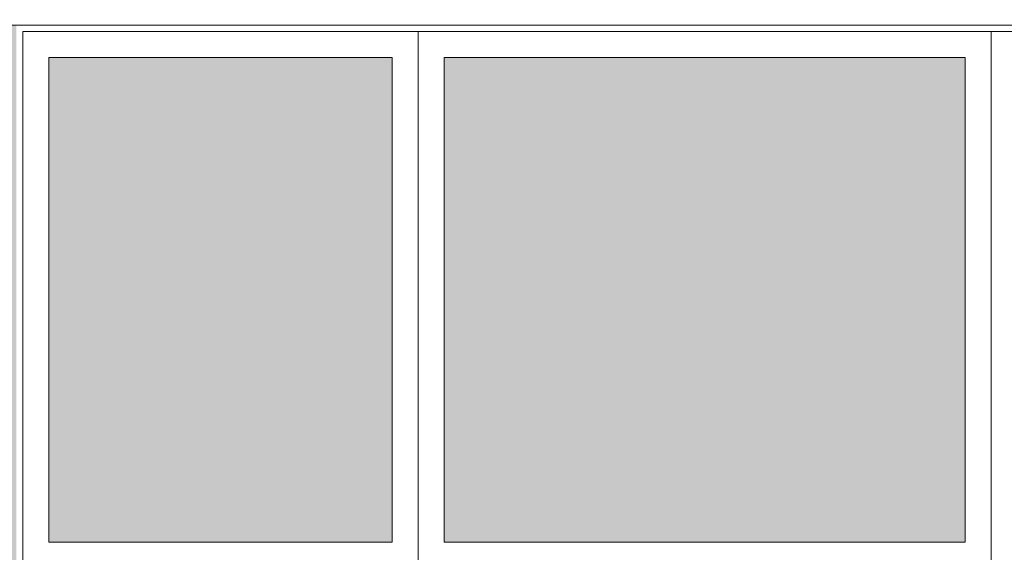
# Model space of a CAD drawing. Header units: millimetres. Extents: x -1567 to 968, y -503 to 481.
# Tile 129 of 145: x -479.39 to -475.61, y -98.4 to -96.35. Entities that reach past the tile are written whole.
import ezdxf

# ---------------------------------------------------------------- set-up
doc = ezdxf.new("R2010")
doc.units = ezdxf.units.MM
doc.layers.get('0').update_dxf_attribs({"lineweight": 0})
doc.layers.add('.', color=7, linetype='Continuous', lineweight=0)
doc.layers.add('CUNETAS', color=5, linetype='Continuous', lineweight=0)
doc.layers.add('0_PISOS', color=252, linetype='Continuous', lineweight=0, true_color=0x8a8a8a)
doc.layers.add('PISO Cemento pulido', color=254, linetype='Continuous', lineweight=5, true_color=0xd1d1d1)

# ---------------------------------------------------------------- blocks, each defined once
blk = doc.blocks.new('DRENAJES TECHOS')
at = {"layer": 'CUNETAS', "color": 9, "lineweight": 0, "true_color": 0xc7c8ca}
blk.add_line((-555.4411, -315.5258), (-529.0853, -315.5258), dxfattribs=at)

msp = doc.modelspace()

# ---------------------------------------------------------------- hatches: boundary and pattern name
at = {"layer": '.', "true_color": 0x636466, "transparency": 33554559}
h = msp.add_hatch(dxfattribs=at)
h.set_pattern_fill('AR-SAND', color=251, scale=0.0087, angle=-90)
h.set_pattern_definition([(307.5, (-347735.56814, -9281814.34033), (0.425789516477, 0.013920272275), [0, -0.3358896, 0, -0.375666, 0, -0.3590925]), (277.5, (-347735.56814, -9281814.3403), (0.623637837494, -0.39108525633), [0, -0.1812036, 0, -0.3027426, 0, -0.1160145]), (237.5, (-347735.56814, -9281814.06852), (0.00125035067, -0.68816336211), [0, -0.11049, 0, -0.397764, 0, -0.519303]), (227.5, (-347735.56814, -9281814.0685), (0.193948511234, -0.66429411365), [0, -0.055245, 0, -0.2607564, 0, -0.298323])])
edge = h.paths.add_edge_path()
edge.add_line((-476.8974, -122.2911), (-479.0335, -122.2911))
edge.add_line((-479.0335, -122.2911), (-479.3995, -121.925))
edge.add_line((-479.3995, -121.925), (-479.3996, -109.4434))
edge.add_line((-479.3996, -109.4434), (-479.3996, -109.4434))
edge.add_line((-479.3996, -109.4434), (-479.3996, -96.3715))
edge.add_line((-479.3996, -96.3715), (-484.6608, -96.3715))
edge.add_line((-484.6608, -96.3715), (-485.0123, -96.02))
edge.add_line((-485.0123, -96.02), (-485.0123, -84.7861))
edge.add_line((-485.0123, -84.7861), (-485.0123, -55.2911))
edge.add_line((-485.0123, -55.2911), (-477.6986, -55.2911))
edge.add_line((-477.6986, -55.2911), (-477.6986, -47.3967))
edge.add_line((-477.6986, -47.3967), (-489.8318, -47.3967))
edge.add_line((-489.8318, -47.3967), (-489.8319, -95.6161))
edge.add_line((-489.8319, -95.6161), (-493.834, -95.6161))
edge.add_line((-493.834, -95.6161), (-493.834, -100.0661))
edge.add_line((-493.834, -100.0661), (-498.034, -100.0661))
edge.add_line((-498.034, -100.0661), (-498.034, -105.4357))
edge.add_line((-498.034, -105.4357), (-488.3063, -105.4357))
edge.add_arc((-488.3063, -107.9356), 2.5, 0.0346, 90, ccw=False)
edge.add_line((-485.8063, -107.9341), (-485.8063, -122.8732))
edge.add_line((-485.8063, -122.8732), (-485.8063, -124.6749))
edge.add_arc((-486.8054, -124.6742), 0.999, 269.9462, 359.9576, ccw=False)
edge.add_line((-486.8063, -125.6732), (-494.5477, -125.6735))
edge.add_line((-494.5477, -125.6735), (-494.5477, -137.6735))
edge.add_line((-494.5477, -137.6735), (-486.8063, -137.6735))
edge.add_arc((-486.8058, -138.6729), 0.9995, -0.0301, 90.0302, ccw=False)
edge.add_line((-485.8063, -138.6735), (-485.8063, -141.151))
edge.add_line((-485.8063, -141.151), (-479.1463, -141.151))
edge.add_line((-479.1463, -141.151), (-479.1136, -136.4681))
edge.add_arc((-478.1163, -136.5411), 1, 90, 175.8155, ccw=False)
edge.add_line((-478.1163, -135.5411), (-476.8976, -135.5411))
edge.add_line((-476.8976, -135.5411), (-476.8974, -122.2911))
at = {"layer": 'PISO Cemento pulido', "true_color": 0xdfe0e1, "transparency": 33554687}
msp.add_hatch(color=254, dxfattribs=at).paths.add_polyline_path([(-479.2746, -98.356), (-479.2746, -96.4964), (-477.9569, -96.4965), (-477.9569, -98.3561)])
at = {"layer": 'PISO Cemento pulido', "true_color": 0xf7abae, "transparency": 33554687}
msp.add_hatch(color=241, dxfattribs=at).paths.add_polyline_path([(-477.7569, -98.356), (-477.7569, -96.4964), (-475.7569, -96.4965), (-475.7569, -98.3561)])

# ---------------------------------------------------------------- linework, layer by layer
at = {"layer": '0_PISOS'}
for q in [(-479.3745, -121.9147), (-458.0569, -96.3965)]:
    msp.add_line((-479.3746, -96.3965), q, dxfattribs=at)
for points in [[(-477.8569, -96.3965), (-477.8569, -98.456)], [(-475.6569, -96.3965), (-475.6569, -98.456)]]:
    msp.add_lwpolyline(points, dxfattribs=at)
for points in [[(-479.2746, -98.356), (-479.2746, -96.4964), (-477.9569, -96.4965), (-477.9569, -98.3561)], [(-477.7569, -98.356), (-477.7569, -96.4964), (-475.7569, -96.4965), (-475.7569, -98.3561)]]:
    msp.add_lwpolyline(points, close=True, dxfattribs=at)

# ---------------------------------------------------------------- block references
at = {"lineweight": 0}
msp.add_blockref('DRENAJES TECHOS', (71.0538, 219.1543), dxfattribs=at)

doc.saveas('drawing.dxf')
